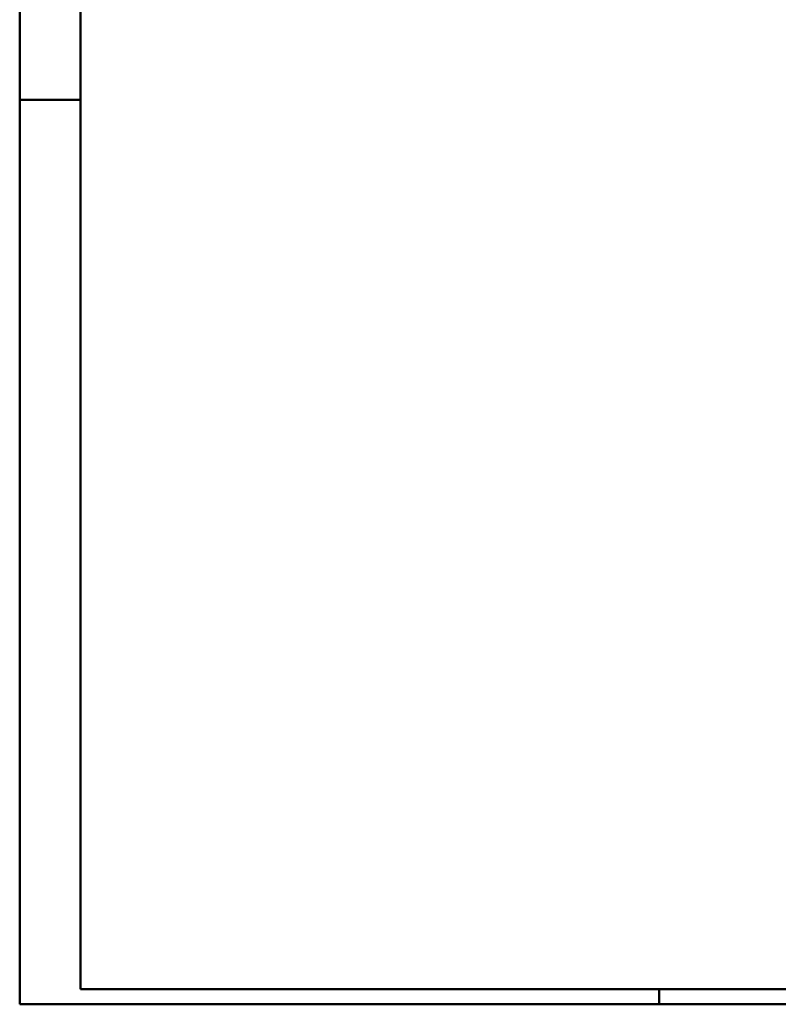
# Model space of a CAD drawing. Header units: millimetres. Extents: x 0 to 91, y -53.4 to 42.
# Tile 90 of 180: x 0 to 12.5, y 0 to 16.2. Entities that reach past the tile are written whole.
import ezdxf

# ---------------------------------------------------------------- set-up
doc = ezdxf.new("R2010")
doc.units = ezdxf.units.MM

msp = doc.modelspace()

# ---------------------------------------------------------------- linework, layer by layer
at = {"color": 4, "linetype": 'Continuous', "lineweight": 50}
for p, q in [((0, 42.05), (0, 0)), ((1, 41.8), (1, 0.25)), ((1, 0.25), (87.25, 0.25)), ((0, 0), (87.5, 0))]:
    msp.add_line(p, q, dxfattribs=at)
at = {"color": 4, "linetype": 'Continuous', "lineweight": 50, "ltscale": 0.2}
for p, q in [((0, 14.85), (1, 14.85)), ((10.5, 0), (10.5, 0.25))]:
    msp.add_line(p, q, dxfattribs=at)

doc.saveas('drawing.dxf')
